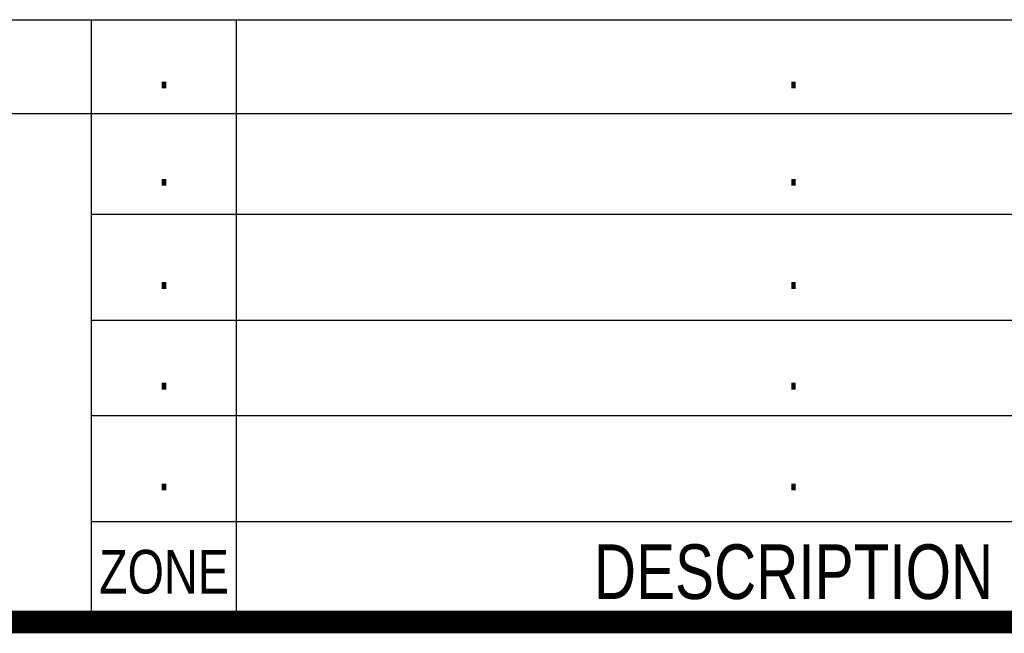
# Paper-space layout '005_EXP_CORICANT_PE_DRAWING_3_1' of a CAD drawing. Header units: millimetres. Extents: x 6 to 413, y 7 to 290.
# Tile 2 of 256: x 143 to 188, y 7 to 35. Entities that reach past the tile are written whole.
import ezdxf
from ezdxf.enums import TextEntityAlignment as Align

# ---------------------------------------------------------------- set-up
doc = ezdxf.new("R2010")
doc.units = ezdxf.units.MM
doc.header["$LTSCALE"] = 23.1
doc.layers.get('0').update_dxf_attribs({"linetype": 'CONTINUOUS'})
doc.layers.add('TABLE_BL1', color=7, linetype='CONTINUOUS')
doc.styles.add('TEXTSTYLE_5', font='txt', dxfattribs={"width": 0.8})

# ---------------------------------------------------------------- blocks, each defined once
blk = doc.blocks.new('TABLE_BL1', base_point=(196.69, 20.999))
at = {"layer": 'TABLE_BL1', "color": 7, "linetype": 'Continuous'}
for p, q in [((126.065, 34.788), (267.315, 34.788)), ((146.065, 7.21), (146.065, 34.788)), ((152.69, 7.21), (152.69, 34.788)), ((126.065, 30.491), (267.315, 30.491)), ((146.065, 25.882), (203.69, 25.882)), ((146.065, 21.038), (213.69, 21.038)), ((146.065, 16.663), (203.69, 16.663)), ((146.065, 11.819), (203.69, 11.819)), ((126.065, 7.21), (267.315, 7.21))]:
    blk.add_line(p, q, dxfattribs=at)
at = {"layer": 'TABLE_BL1', "color": 7, "linetype": 'Continuous', "style": 'TEXTSTYLE_5', "width": 0.8}
for s, height, p in [('.', 2, (149.378, 31.64)), ('.', 2, (178.19, 31.64)), ('.', 2, (149.378, 27.186)), ('.', 2, (178.19, 27.186)), ('.', 2, (149.378, 22.46)), ('.', 2, (178.19, 22.46)), ('.', 2, (149.378, 17.851)), ('.', 2, (178.19, 17.851)), ('.', 2, (149.378, 13.241)), ('.', 2, (178.19, 13.241)), ('ZONE', 2, (149.378, 8.515)), ('DESCRIPTION', 2.5, (178.19, 8.265))]:
    blk.add_text(s, height=height, dxfattribs=at).set_placement(p, align=Align.CENTER)

psp = doc.layouts.new('005_EXP_CORICANT_PE_DRAWING_3_1')

# ---------------------------------------------------------------- linework, layer by layer
at = {"color": 7, "linetype": 'Continuous', "const_width": 1.033}
psp.add_lwpolyline([(6.695, 7.21), (412.69, 7.21)], dxfattribs=at)

# ---------------------------------------------------------------- block references
at = {"layer": 'TABLE_BL1'}
psp.add_blockref('TABLE_BL1', (196.69, 20.999), dxfattribs=at)

doc.saveas('drawing.dxf')
